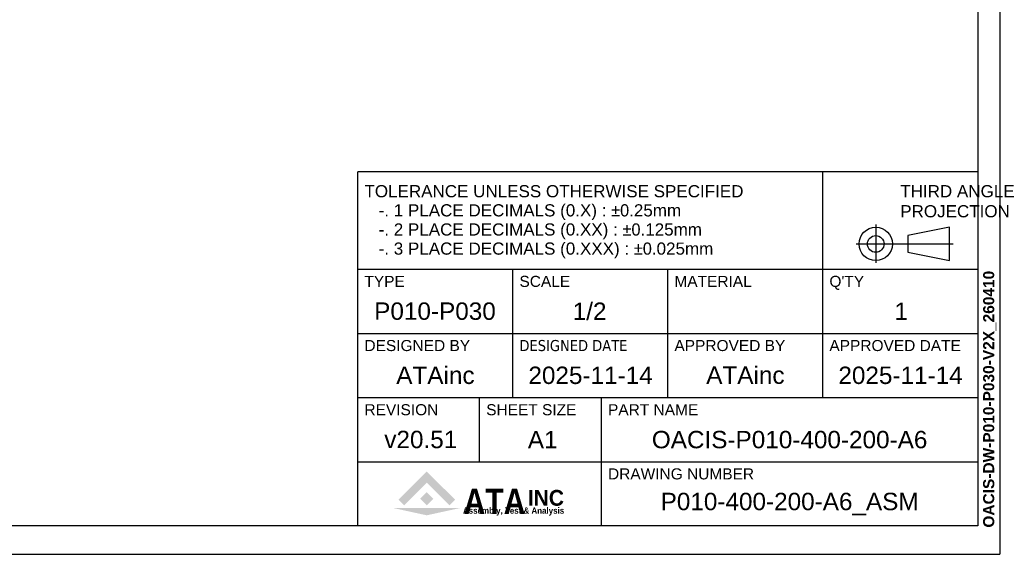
# Model space of a CAD drawing. Extents: x 22827 to 24511, y 10273 to 11461.
# Tile 4 of 18: x 23889 to 24511, y 10273 to 10611. Entities that reach past the tile are written whole.
import ezdxf
from ezdxf.enums import TextEntityAlignment as Align

# ---------------------------------------------------------------- set-up
doc = ezdxf.new("R2010")
doc.units = 0
doc.header["$LTSCALE"] = 25.4
doc.layers.get('0').update_dxf_attribs({"linetype": 'CONTINUOUS'})
doc.layers.add('ATA-TEXT', color=7, linetype='CONTINUOUS')
doc.styles.add('주 문자 (ISO)', font='arial.ttf')

# ---------------------------------------------------------------- blocks, each defined once
blk = doc.blocks.new('ata-Title-A1-002')
for color, points in [(176, [(14.63, 6.49), (12.84, 8.28), (21.79, 17.23), (30.75, 8.28), (28.96, 6.49), (21.79, 13.66)]), (30, [(21.79, 10.66), (23.88, 8.57), (21.79, 6.49), (19.71, 8.57)]), (9, [(32.34, 5.64), (21.79, 3.34), (11.25, 5.64)])]:
    blk.add_hatch(color=color).paths.add_polyline_path(points)
at = {"color": 253}
for p, q in [((0, 0), (0, 112)), ((196, 112), (0, 112)), ((147, 40.6), (147, 112)), ((196, 112), (196, 0)), ((0, 81.2), (196, 81.2)), ((49, 40.6), (49, 81.2)), ((98, 40.6), (98, 81.2)), ((0, 60.9), (196, 60.9)), ((0, 40.6), (196, 40.6)), ((38.5, 20.3), (38.5, 40.6)), ((77, 0), (77, 40.6)), ((0, 20.3), (196, 20.3)), ((196, 0), (0, 0))]:
    blk.add_line(p, q, dxfattribs=at)
for p, q in [((163.75, 95.32), (163.75, 83.26)), ((187.03, 94.45), (173.85, 91.82)), ((187.03, 83.91), (187.03, 94.45)), ((173.85, 91.82), (173.85, 86.55)), ((157.57, 89.18), (188.27, 89.18)), ((173.85, 86.55), (187.03, 83.91)), ((0, 81.2), (196, 81.2))]:
    blk.add_line(p, q)
for radius in [5.27, 2.64]:
    blk.add_circle((163.75, 89.18), radius)
at = {"char_height": 3.85, "attachment_point": 1, "style": '주 문자 (ISO)'}
for s, insert, line_spacing_factor in [('TOLERANCE UNLESS OTHERWISE SPECIFIED\\P   -. 1 PLACE DECIMALS (0.X) : {\\fAIGDT|b0|i0|c2|p2;`0}.25mm\\P   -. 2 PLACE DECIMALS (0.XX) : {\\fAIGDT|b0|i0|c2|p2;`0}.125mm \\P   -. 3 PLACE DECIMALS (0.XXX) : {\\fAIGDT|b0|i0|c2|p2;`0}.025mm', (2.11, 107.8), 0.942857), ('THIRD ANGLE\\PPROJECTION', (171.5, 107.8), 0.987884)]:
    blk.add_mtext(s, dxfattribs=dict(at, insert=insert, line_spacing_factor=line_spacing_factor))
at = {"char_height": 3.5, "attachment_point": 1, "style": '주 문자 (ISO)'}
for s, insert in [('TYPE', (2.1, 79.1)), ('SCALE', (51.11, 79.1)), ('MATERIAL', (100.1, 79.1)), ("Q'TY", (149.1, 79.1)), ('DESIGNED BY', (2.1, 58.8)), ('{\\fTahoma|b0|i0|c0|p34;DESIGNED \\fTahoma|b0|i0|c129|p34;DATE}', (51.1, 58.8)), ('APPROVED BY', (100.11, 58.8)), ('APPROVED DATE', (149.1, 58.8)), ('REVISION', (2.1, 38.5)), ('SHEET SIZE', (40.6, 38.5)), ('PART NAME', (79.11, 38.5)), ('DRAWING NUMBER', (79.11, 18.2))]:
    blk.add_mtext(s, dxfattribs=dict(at, insert=insert))
at = {"color": 176, "insert": (33.46, 3.77), "char_height": 8, "width": 37.1563, "attachment_point": 7, "line_spacing_factor": 0.5, "style": '주 문자 (ISO)'}
blk.add_mtext('{\\fArial|b1|i0|c0|p34;\\W0.85;ATA}', dxfattribs=at)
at = {"color": 9, "style": '주 문자 (ISO)'}
for s, insert, char_height, attachment_point in [('{\\fArial|b1|i0|c0|p34;\\W0.95;INC}', (53.76, 6.3), 5, 7), ('{\\fArial|b1|i0|c0|p34;\\W0.9;Assembly, Test & Analysis}', (49.25, 5.84), 2, 2)]:
    blk.add_mtext(s, dxfattribs=dict(at, insert=insert, char_height=char_height, attachment_point=attachment_point))
at = {"style": '주 문자 (ISO)'}
for tag, p in [('TYPE_001', (24.5, 67.9)), ('SCALE_001', (73.5, 67.9)), ('MATERIAL_001', (122.5, 67.9)), ('QTY_001', (171.5, 67.9)), ('DESIGNED_BY_001', (24.5, 47.6)), ('APPROVED_BY_001', (122.5, 47.64)), ('APPROVED_DATE_001', (171.5, 47.6)), ('REVISION_001', (19.25, 27.3)), ('SHEET_SIZE_001', (57.75, 27.3)), ('PART_NAME_001', (136.5, 27.3)), ('DRAWING_NUMBER_001', (136.5, 7))]:
    blk.add_attdef(tag, text='', height=5.5, dxfattribs=at).set_placement(p, align=Align.MIDDLE_CENTER)
at = {"color": 7, "style": '주 문자 (ISO)'}
blk.add_attdef('DESIGNED_DATE_001', text='', height=5.5, dxfattribs=at).set_placement((73.5, 47.6), align=Align.MIDDLE_CENTER)
blk = doc.blocks.new('ata-Border-A1-002')
at = {"color": 253, "ltscale": 0.5}
for p in [(841, 594), (0, 0)]:
    blk.add_line(p, (841, 0), dxfattribs=at)
for p, q in [((834, 585), (834, 9)), ((834, 9), (7, 9))]:
    blk.add_line(p, q)

msp = doc.modelspace()

# ---------------------------------------------------------------- block references
at = {"xscale": 2, "yscale": 2, "zscale": 2}
msp.add_blockref('ata-Border-A1-002', (22826.5637393, 10273.1211661), dxfattribs=at)
msp.add_blockref('ata-Border-A1-002', (22826.5637393, 10273.1211661), dxfattribs=at)
ref = msp.add_blockref('ata-Title-A1-002', (24102.5637393, 10291.1211661), dxfattribs=dict(xscale=2, yscale=2, zscale=2))
ref.add_attrib('SCALE_001', '1/2', (24238.4647393, 10421.4266661), dxfattribs={"height": 11, "style": '주 문자 (ISO)'})
ref.add_attrib('TYPE_001', 'P010-P030', (24112.9317393, 10421.4926661), dxfattribs={"height": 11, "style": '주 문자 (ISO)'})
ref.add_attrib('DESIGNED_BY_001', 'ATAinc', (24126.8907393, 10380.9091661), dxfattribs={"height": 11, "style": '주 문자 (ISO)'})
ref.add_attrib('DESIGNED_DATE_001', '2025-11-14', (24210.4477393, 10380.8926661), dxfattribs={"color": 7, "height": 11, "style": '주 문자 (ISO)'})
ref.add_attrib('APPROVED_BY_001', 'ATAinc', (24322.8907393, 10380.9846656), dxfattribs={"height": 11, "style": '주 문자 (ISO)'})
ref.add_attrib('APPROVED_DATE_001', '2025-11-14', (24406.4477393, 10380.8926661), dxfattribs={"height": 11, "style": '주 문자 (ISO)'})
ref.add_attrib('PART_NAME_001', 'OACIS-P010-400-200-A6', (24288.4987393, 10340.2211661), dxfattribs={"height": 11, "style": '주 문자 (ISO)'})
ref.add_attrib('DRAWING_NUMBER_001', 'P010-400-200-A6_ASM', (24294.0537393, 10301.0511661), dxfattribs={"height": 11, "style": '주 문자 (ISO)'})
ref.add_attrib('QTY_001', '1', (24441.8677393, 10421.3991661), dxfattribs={"height": 11, "style": '주 문자 (ISO)'})
ref.add_attrib('REVISION_001', 'v20.51', (24119.3277393, 10340.2926661), dxfattribs={"height": 11, "style": '주 문자 (ISO)'})
ref.add_attrib('SHEET_SIZE_001', 'A1', (24210.0832393, 10340.1991661), dxfattribs={"color": 7, "height": 11, "style": '주 문자 (ISO)'})

# ---------------------------------------------------------------- texts
at = {"layer": 'ATA-TEXT', "color": 7, "insert": (24497.9846371, 10290.0057003), "char_height": 3.5, "attachment_point": 1, "rotation": 90, "line_spacing_factor": 0.257143, "style": '주 문자 (ISO)'}
msp.add_mtext('{\\fArial|b1|i0|c129|p34;\\H2.00000x;OACIS-DW-P010-P030-V2X_260410}', dxfattribs=at)

doc.saveas('drawing.dxf')
